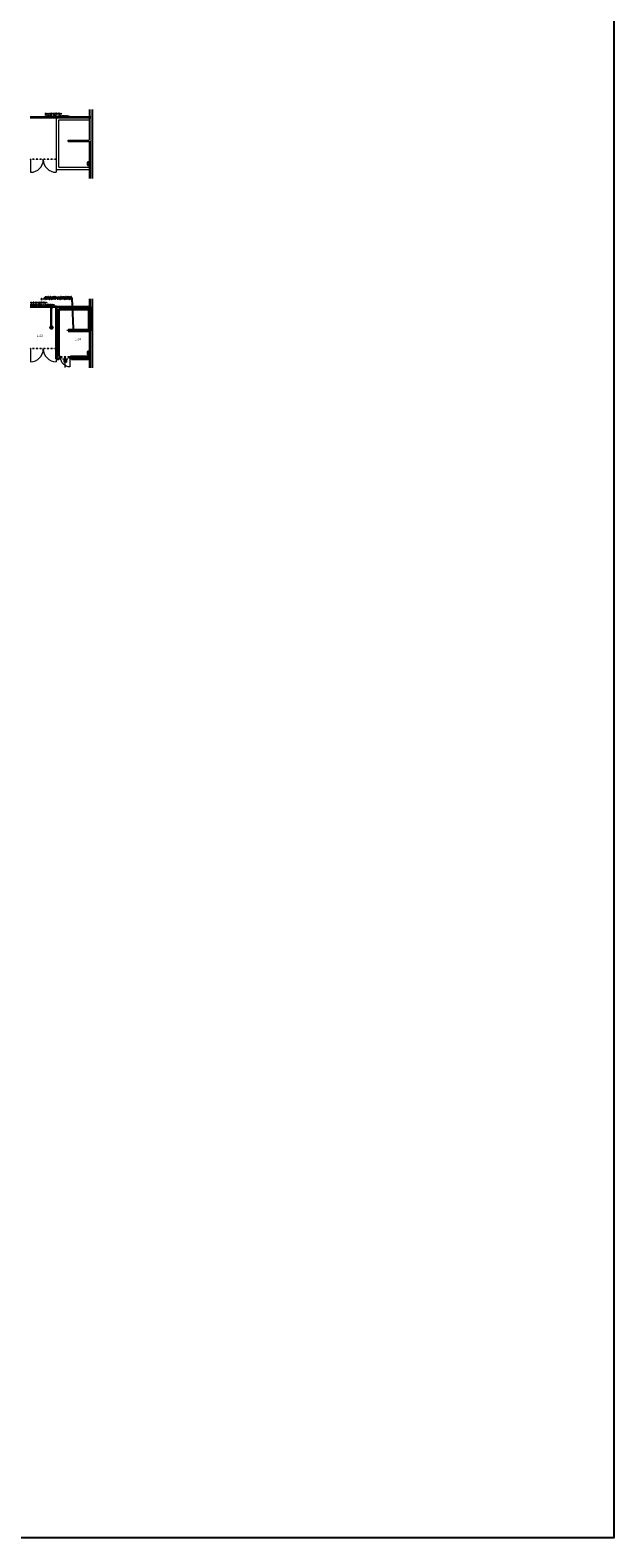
# Model space of a CAD drawing. Header units: millimetres. Extents: x -485339 to 350584, y -2181201 to -313328.
# Tile 115 of 115: x 92757 to 143294, y -775236 to -644601. Entities that reach past the tile are written whole.
import ezdxf
from ezdxf import colors
from ezdxf.entities.mleader import LeaderData, LeaderLine
from ezdxf.math import Vec2, Vec3

# ---------------------------------------------------------------- set-up
doc = ezdxf.new("R2010")
doc.units = ezdxf.units.MM
doc.header["$LTSCALE"] = 10
doc.linetypes.add('DĚLICÍ2', pattern=[15.875, 6.35, -3.175, 0, -3.175, 0, -3.175])
doc.layers.get('Defpoints').update_dxf_attribs({"color": 201})
for name, color, linetype, lineweight, true_color in [('BOUR_DVEŘE', 7, 'Continuous', 18, 0x4ccd32), ('BOUR_ČÁRY_OBRYS', 7, 'Continuous', 35, 0x4ccd32), ('BOUR_ČÁRY_PLNÉ', 7, 'Continuous', 18, 0x4ccd32), ('BOUR_ŠRAFY', 7, 'Continuous', 18, 0x4ccd32), ('BOURÁNÍ_POPIS', 7, 'Continuous', 18, 0x4ccd32)]:
    doc.layers.add(name, color=color, linetype=linetype, lineweight=lineweight, true_color=true_color)
for name, color, linetype, lineweight in [('St__otvory_dveře', 40, 'Continuous', 18), ('St_lehký obvodový plášť', 152, 'Continuous', 18), ('St_plocha_místnosti', 250, 'Continuous', 18), ('St_sloupy_konstrukce haly', 5, 'Continuous', 35), ('St_sloupy_opláštění_půdorys', 25, 'Continuous', 35), ('St_čáry_nad', 250, 'DĚLICÍ2', 18), ('St_čáry_obrys', 5, 'Continuous', 35), ('St_čáry_plné', 250, 'Continuous', 18)]:
    doc.layers.add(name, color=color, linetype=linetype, lineweight=lineweight)
doc.styles.add('Andy', font='txt')
doc.styles.get("Standard").update_dxf_attribs({"font": 'simplex.shx', "width": 0.8})
doc.linetypes.add('ZIGZAG', pattern='A,0.00254,-5.08,[131,ltypeshp.shx,S=5.08,R=0,X=-5.08,Y=0],-10.16,[131,ltypeshp.shx,S=5.08,R=180,X=5.08,Y=0],-5.08', length=20.32254)

# ---------------------------------------------------------------- blocks, each defined once
blk = doc.blocks.new('G$CC1796412')
at = {"layer": 'St__otvory_dveře', "ltscale": 2}
for points in [[(50, 0), (0, 0), (0, -100), (50, -100)], [(900, 1), (850, 1), (850, -99), (900, -99)]]:
    blk.add_lwpolyline(points, close=True, dxfattribs=at)
at = {"layer": 'St__otvory_dveře', "linetype": 'DĚLICÍ2', "ltscale": 2}
for points in [[(50, 0), (850, 1)], [(50, -100), (850, -99)]]:
    blk.add_lwpolyline(points, dxfattribs=at)
at = {"layer": 'St__otvory_dveře', "color": 0, "ltscale": 2}
blk.add_lwpolyline([(850, 1), (850, 801)], dxfattribs=at)
blk.add_arc((850, 1), 800, 90, 180, dxfattribs=at)
blk = doc.blocks.new('G$C96BA53D1')
at = {"layer": 'St__otvory_dveře', "ltscale": 2}
for points in [[(0, -50), (50, -50), (50, 0), (0, 0)], [(2250, -50), (2300, -50), (2300, 0), (2250, 0)]]:
    blk.add_lwpolyline(points, close=True, dxfattribs=at)
at = {"layer": 'St__otvory_dveře', "linetype": 'DĚLICÍ2', "ltscale": 2}
for points in [[(2250, 0), (50, 0)], [(2250, -50), (50, -50)]]:
    blk.add_lwpolyline(points, dxfattribs=at)
at = {"layer": 'St__otvory_dveře', "ltscale": 2}
for points in [[(50, -50), (50, -1150)], [(2250, -50), (2250, -1150)]]:
    blk.add_lwpolyline(points, dxfattribs=at)
for centre, start, end in [((50, -50), 270, 0), ((2250, -50), 180, 270)]:
    blk.add_arc(centre, 1100, start, end, dxfattribs=at)
blk = doc.blocks.new('G$CD8A98CDB')
at = {"layer": 'St_sloupy_konstrukce haly', "color": 250, "lineweight": 18, "ltscale": 2}
for points in [[(-825, 0), (825, 0)], [(-825, -80), (825, -80)]]:
    blk.add_lwpolyline(points, dxfattribs=at)
at = {"layer": 'St_sloupy_konstrukce haly', "ltscale": 2}
for centre in [(-900, -40), (900, -40)]:
    blk.add_circle(centre, 85, dxfattribs=at)
blk = doc.blocks.new('G$C0F2906C7')
at = {"layer": 'St_sloupy_opláštění_půdorys', "ltscale": 2}
blk.add_lwpolyline([(-105, -105), (105, -105), (105, 105), (-105, 105)], close=True, dxfattribs=at)
for points in [[(-105, 105), (105, -105)], [(105, 105), (-105, -105)]]:
    blk.add_lwpolyline(points, dxfattribs=at)

msp = doc.modelspace()

# ---------------------------------------------------------------- hatches: boundary and pattern name
at = {"layer": 'BOUR_ŠRAFY'}
h = msp.add_hatch(dxfattribs=at)
h.set_pattern_fill('ANSI31', color=256, scale=15)
h.paths.add_polyline_path([(96045.3, -670557), (96045.3, -670657), (97854, -670657), (97854, -670557)])

# ---------------------------------------------------------------- linework, layer by layer
at = {"layer": 'BOUR_ČÁRY_OBRYS', "linetype": 'ZIGZAG', "ltscale": 0.5}
msp.add_lwpolyline([(98005, -652167.3), (92745.3, -652167.3)], dxfattribs=at)
at = {"layer": 'BOUR_ČÁRY_OBRYS', "linetype": 'ZIGZAG', "lineweight": 35, "ltscale": 0.5}
msp.add_lwpolyline([(95045.3, -668577), (92745.3, -668577)], dxfattribs=at)
at = {"layer": 'BOUR_ČÁRY_OBRYS'}
for points in [[(96045.3, -670557), (97855, -670557)], [(96045.3, -670657), (98005, -670657)]]:
    msp.add_lwpolyline(points, dxfattribs=at)
at = {"layer": 'BOUR_ČÁRY_OBRYS', "ltscale": 2}
msp.add_lwpolyline([(96045.3, -670657), (96045.3, -670557)], dxfattribs=at)
at = {"layer": 'BOUR_ČÁRY_PLNÉ', "ltscale": 2}
for points in [[(96045.3, -654247.3), (96045.3, -654147.3)], [(96045.3, -654147.3), (97855, -654147.3)], [(96045.3, -654247.3), (98005, -654247.3)]]:
    msp.add_lwpolyline(points, dxfattribs=at)
at = {"layer": 'BOURÁNÍ_POPIS'}
msp.add_lwpolyline([(95795.3, -673842.8), (95795.3, -672876.6)], dxfattribs=at)
at = {"layer": 'Defpoints'}
msp.add_lwpolyline([(-485339.2, -513966), (143293.5, -513966), (143293.5, -775236.5), (-485339.2, -775236.5)], close=True, dxfattribs=at)
at = {"layer": 'St_lehký obvodový plášť', "ltscale": 2}
for points in [[(98005, -651479.1), (98005, -657454.8)], [(97955, -654247.3), (97955, -657454.8)], [(97954, -667888.8), (97955, -668577)], [(98004, -667888.8), (98004, -673864.5)], [(97955, -670657), (97954, -673864.5)]]:
    msp.add_lwpolyline(points, dxfattribs=at)
at = {"layer": 'St_čáry_nad', "ltscale": 2}
msp.add_lwpolyline([(95245.3, -673077), (96345.3, -673077)], dxfattribs=at)
at = {"layer": 'St_čáry_obrys', "ltscale": 2}
for points in [[(95045.3, -673077), (95045.3, -668577)], [(95245.3, -672877), (95245.3, -668777)], [(95245.3, -672977), (95245.3, -673077)], [(95245.3, -672977), (95345.3, -672977)], [(95345.3, -672978.6), (95345.3, -672878.6)], [(96045.3, -672877), (96045.3, -672876.8)], [(96245.3, -672978.6), (96245.3, -672878.6)], [(96245.3, -672978.6), (96245.3, -672878.6)], [(96345.3, -672977), (96245.3, -672977)], [(96345.3, -672977), (96345.3, -673077)]]:
    msp.add_lwpolyline(points, dxfattribs=at)
at = {"layer": 'St_čáry_obrys'}
for points in [[(95045.3, -668577), (98005, -668577)], [(95245.3, -668777), (97855, -668777)], [(97855, -670557), (97855, -668777)], [(98005, -668577), (98005, -670654.6)], [(95045.3, -673077), (95245.3, -673077)], [(95245.3, -672877), (95345.3, -672877)], [(96245.3, -672877), (97854, -672877)], [(96345.3, -673077), (97854, -673077)]]:
    msp.add_lwpolyline(points, dxfattribs=at)
at = {"layer": 'St_čáry_plné', "ltscale": 2}
for points in [[(97855, -651479.1), (97855, -654147.3)], [(98155, -651479.1), (98155, -657454.8)], [(95045.3, -656667.3), (95045.3, -652167.3)], [(95245.3, -656467.3), (95245.3, -652367.3)], [(97855, -654247.3), (97855, -656062.9)], [(97855, -656272.9), (97855, -657454.8)], [(97854, -667888.8), (97854, -672472.7)], [(98154, -667888.8), (98154, -673864.5)], [(97854, -672682.7), (97854, -673864.5)]]:
    msp.add_lwpolyline(points, dxfattribs=at)
at = {"layer": 'St_čáry_plné'}
for points in [[(95045.3, -652167.3), (97855, -652167.3)], [(95245.3, -652367.3), (97855, -652367.3)], [(95045.3, -656667.3), (97855, -656667.3)], [(95245.3, -656467.3), (97855, -656467.3)]]:
    msp.add_lwpolyline(points, dxfattribs=at)

# ---------------------------------------------------------------- block references
at = {"layer": 'BOUR_DVEŘE', "ltscale": 2, "xscale": -1, "rotation": 180}
msp.add_blockref('G$CC1796412', (95345.3, -672976.2), dxfattribs=at)
at = {"layer": 'St__otvory_dveře'}
for p in [(92745.3, -655767.3), (92745.3, -672177)]:
    msp.add_blockref('G$C96BA53D1', p, dxfattribs=at)
at = {"layer": 'St_sloupy_konstrukce haly', "ltscale": 2, "rotation": 90}
msp.add_blockref('G$CD8A98CDB', (94555.3, -669457.7), dxfattribs=at)
at = {"layer": 'St_sloupy_opláštění_půdorys', "ltscale": 2, "rotation": 90}
for p in [(97850, -656167.9), (97849, -672577.7)]:
    msp.add_blockref('G$C0F2906C7', p, dxfattribs=at)

# ---------------------------------------------------------------- texts
at = {"layer": 'BOURÁNÍ_POPIS', "width": 0.8}
for s, p in [('DEMONTÁŽ DĚLÍCÍ STĚNY ', (94028.9, -651905.2)), ('NA CELOU VÝŠKU Z TRAPEZ.PLEHU', (94028.9, -652085.6)), ('DEMONTÁŽ DĚLÍCÍ STĚNY ', (92757.4, -668268.2)), ('NA CELOU VÝŠKU Z TRAPEZ.PLEHU', (92757.4, -668448.6))]:
    msp.add_text(s, height=100, dxfattribs=at).set_placement(p)
at = {"layer": 'BOURÁNÍ_POPIS', "insert": (95795.3, -673231.6), "char_height": 100, "width": 1342.526, "attachment_point": 5, "rotation": 90}
msp.add_mtext('800\\P2000', dxfattribs=at)
at = {"layer": 'St_plocha_místnosti', "ltscale": 2, "style": 'Andy'}
for s, p in [('1.23', (93312.8, -671186.5)), ('1.24', (96613.8, -671463.2)), ('1.24', (96613.8, -671463.2))]:
    msp.add_text(s, height=200, dxfattribs=at).set_placement(p)

# ---------------------------------------------------------------- leaders
at = {"layer": 'BOURÁNÍ_POPIS'}
ml = msp.add_multileader_mtext('Standard', dxfattribs=at)
ml.set_content('DEMOLICE PŘÍČKY, MUSÍ BÝT OVĚŘENO, \\PŽE STĚNA NEPODPÍRÁ  STROPNÍ KONSTRUKCI', color=256)
ml.set_leader_properties()
ml.build(insert=Vec2(0, 0))
ml.multileader.update_dxf_attribs({"text_left_attachment_type": 6, "text_right_attachment_type": 6, "arrow_head_size": 100})
ctx = ml.context
ctx.base_point, ctx.char_height, ctx.arrow_head_size, ctx.plane_origin = Vec3(93595.1, -667831.6), 100, 100, Vec3(97174, -666990.7)
ctx.left_attachment, ctx.right_attachment, ctx.text_align_type = 6, 6, 2
notes = []
notes.append((ctx, [(0, (1, 1, 0), (96395.7, -667831.6), (-1, 0), 8, [(0, [(96514, -670557)], 0, [])])]))
ctx.mtext.insert, ctx.mtext.alignment, ctx.mtext.flow_direction = Vec3(96385.7, -667677.3), 3, 5
for ctx, leaders in notes:
    for number, flags, end, landing, length, lines in leaders:
        leader = LeaderData()
        leader.index, (leader.has_last_leader_line, leader.has_dogleg_vector, leader.attachment_direction) = number, flags
        leader.last_leader_point, leader.dogleg_vector, leader.dogleg_length = Vec3(end), Vec3(landing), length
        for number, points, colour, breaks in lines:
            line = LeaderLine()
            line.index, line.vertices, line.color, line.breaks = number, Vec3.list(points), colors.encode_raw_color(colour), breaks
            leader.lines.append(line)
        ctx.leaders.append(leader)

doc.saveas('drawing.dxf')
